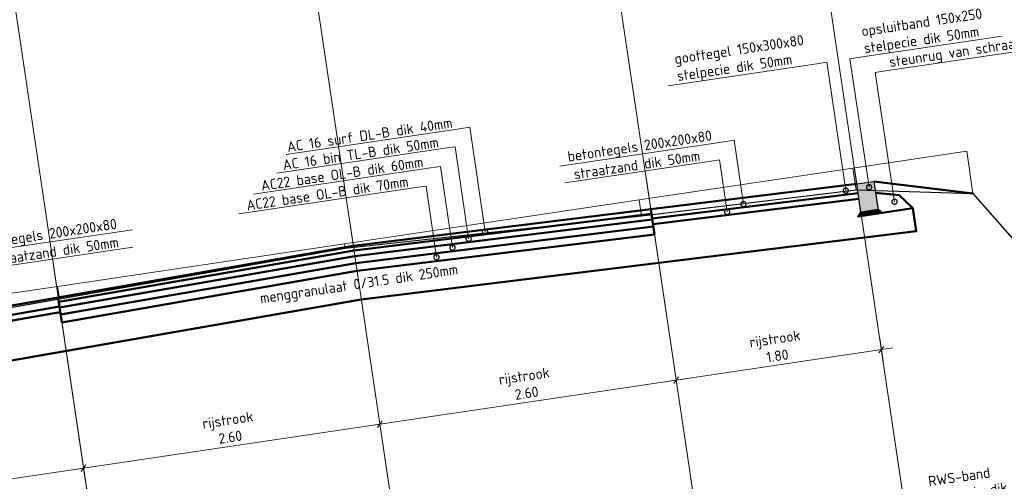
# Model space of a CAD drawing. Header units: metres. Extents: x 0 to 269924, y 0 to 933292.
# Tile 10 of 247: x 133878.82 to 133887.37, y 465764.42 to 465768.43. Entities that reach past the tile are written whole.
import ezdxf
from ezdxf import colors
from ezdxf.entities.mleader import LeaderData, LeaderLine
from ezdxf.math import Vec2, Vec3

# ---------------------------------------------------------------- set-up
doc = ezdxf.new("R2010")
doc.units = ezdxf.units.M
for name, color, linetype, lineweight in [('B-WE-VH-VERHARDING-GD', 253, 'Continuous', 25), ('N-WE-GR-GROENSTROOK-GD', 90, 'Continuous', 50), ('N-WE-VH-KANTOPSLUITING_OPSLUITBAND-SD', 150, 'Continuous', 25), ('N-WE-VH-M', 7, 'Continuous', 18), ('N-WE-VH-VERHARDING-GD', 7, 'Continuous', 50), ('N-WE-VH-VERHARDING-T18', 10, 'Continuous', 18)]:
    doc.layers.add(name, color=color, linetype=linetype, lineweight=lineweight)
doc.layers.add('X-XX-AL-HULPLIJN-G', color=30, linetype='Continuous', lineweight=18, plot=False)
doc.styles.add('NLCS-ISO-M200-T18', font='NLCS-ISO.ttf', dxfattribs={"height": 0.36})
doc.styles.add('NLCS-ISO-M50-T18', font='NLCS-ISO.ttf', dxfattribs={"height": 0.09})
doc.dimstyles.new('NLCS-M50-T18-SCHRAP_L2_H2', dxfattribs={"dimscale": 0.05, "dimtxt": 2.5, "dimasz": 1.008, "dimexe": 2, "dimexo": 2, "dimgap": 0.7, "dimtad": 1, "dimzin": 0, "dimdsep": 46, "dimtxsty": 'NLCS-ISO-M50-T18', "dimblk": 'OBLIQUE', "dimcen": 0, "dimdle": 2, "dimclrd": 256, "dimclre": 256, "dimclrt": 10, "dimazin": 0, "dimtfac": 1, "dimtdec": 3, "dimtofl": 0, "dimtmove": 0, "dimatfit": 3, "dimldrblk": 'OBLIQUE', "dimfxl": 2, "dimfxlon": 1, "dimtfillclr": 256, "dimtolj": 1, "dimtzin": 0, "dimlwd": -1, "dimlwe": -1, "dimarcsym": 0})

# ---------------------------------------------------------------- blocks, each defined once
blk = doc.blocks.new('_DotSmall')
at = {"color": 0, "linetype": 'ByBlock', "const_width": 0.5}
blk.add_lwpolyline([(-0.0625, 0, 1), (0.0625, 0, 1)], format="xyb", close=True, dxfattribs=at)
blk = doc.blocks.new('_Oblique')
at = {"color": 0, "linetype": 'ByBlock', "lineweight": -2}
blk.add_line((-0.5, -0.5), (0.5, 0.5), dxfattribs=at)
blk = doc.blocks.new('*D601')
at = {"layer": 'Defpoints', "color": 0, "transparency": 16777216}
for p in [(133881.7189, 465766.4665), (133879.1567, 465766.02), (133879.3771, 465764.5367)]:
    blk.add_point(p, dxfattribs=at)
at = {"layer": 'N-WE-VH-M', "transparency": 16777216}
for p, q in [((133881.9342, 465765.0178), (133881.9636, 465764.8199)), ((133882.0478, 465764.9335), (133879.2782, 465764.522)), ((133879.3624, 465764.6356), (133879.3918, 465764.4377))]:
    blk.add_line(p, q, dxfattribs=at)
at = {"layer": 'N-WE-VH-M', "transparency": 16777216, "xscale": 0.0504, "yscale": 0.0504, "zscale": 0.0504}
for p, rotation in [((133881.9489, 465764.9188), 8.452767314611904), ((133879.3771, 465764.5367), 188.4527673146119)]:
    blk.add_blockref('_Oblique', p, dxfattribs=dict(at, rotation=rotation))
at = {"layer": 'N-WE-VH-M', "color": 10, "transparency": 16777216, "insert": (133880.6402, 465764.8811), "char_height": 0.09, "attachment_point": 5, "rotation": 8.45277, "style": 'NLCS-ISO-M50-T18'}
blk.add_mtext('\\A1;rijstrook\\P2.60', dxfattribs=at)
blk = doc.blocks.new('*U365')
blk.add_hatch(color=8).paths.add_polyline_path([(0.15, -0.25), (0, -0.25), (0, 0), (0.15, 0)])
at = {"layer": 'N-WE-VH-VERHARDING-GD', "linetype": 'Continuous'}
h = blk.add_hatch(dxfattribs=at)
h.set_pattern_fill('ANSI31', color=256, scale=0.005, angle=45, style=0)
h.set_pattern_definition([(90, (89116.596445, 436374.820416), (-0.015875, 3e-18), [])])
h.paths.add_polyline_path([(0.15, -0.25), (0, -0.25), (-0.03, -0.28), (0.18, -0.28)])
at = {"flags": 128}
blk.add_lwpolyline([(0.15, -0.25), (0, -0.25), (0, 0), (0.15, 0)], close=True, dxfattribs=at)
at = {"layer": 'N-WE-VH-VERHARDING-GD', "linetype": 'Continuous'}
for p, q in [((0.35, -0.15), (0.15, -0.1)), ((0.45, -0.28), (0.35, -0.15)), ((0.18, -0.28), (0.45, -0.28))]:
    blk.add_line(p, q, dxfattribs=at)
at = {"layer": 'N-WE-VH-VERHARDING-GD', "linetype": 'Continuous', "flags": 128}
blk.add_lwpolyline([(0.15, -0.25), (0, -0.25), (-0.03, -0.28), (0.18, -0.28)], close=True, dxfattribs=at)
blk = doc.blocks.new('*D598')
at = {"layer": 'Defpoints', "color": 0, "transparency": 16777216}
for p in [(133884.3002, 465766.7844), (133881.7189, 465766.4665), (133881.9489, 465764.9188)]:
    blk.add_point(p, dxfattribs=at)
at = {"layer": 'N-WE-VH-M', "transparency": 16777216}
for p, q in [((133884.506, 465765.3999), (133884.5354, 465765.2021)), ((133884.6196, 465765.3157), (133881.85, 465764.9041)), ((133881.9342, 465765.0178), (133881.9636, 465764.8199))]:
    blk.add_line(p, q, dxfattribs=at)
at = {"layer": 'N-WE-VH-M', "transparency": 16777216, "xscale": 0.0504, "yscale": 0.0504, "zscale": 0.0504}
for p, rotation in [((133884.5207, 465765.301), 8.452767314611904), ((133881.9489, 465764.9188), 188.4527673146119)]:
    blk.add_blockref('_Oblique', p, dxfattribs=dict(at, rotation=rotation))
at = {"layer": 'N-WE-VH-M', "color": 10, "transparency": 16777216, "insert": (133883.212, 465765.2632), "char_height": 0.09, "attachment_point": 5, "rotation": 8.45277, "style": 'NLCS-ISO-M50-T18'}
blk.add_mtext('\\A1;rijstrook\\P2.60', dxfattribs=at)
blk = doc.blocks.new('*D599')
at = {"layer": 'Defpoints', "color": 0, "transparency": 16777216}
for p in [(133886.0873, 465767.0045), (133884.3002, 465766.7844), (133884.5207, 465765.301)]:
    blk.add_point(p, dxfattribs=at)
at = {"layer": 'N-WE-VH-M', "transparency": 16777216}
for p, q in [((133886.2864, 465765.6645), (133886.3158, 465765.4667)), ((133886.4, 465765.5803), (133884.4217, 465765.2863)), ((133884.506, 465765.3999), (133884.5354, 465765.2021))]:
    blk.add_line(p, q, dxfattribs=at)
at = {"layer": 'N-WE-VH-M', "transparency": 16777216, "xscale": 0.0504, "yscale": 0.0504, "zscale": 0.0504}
for p, rotation in [((133886.3011, 465765.5656), 8.452767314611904), ((133884.5207, 465765.301), 188.4527673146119)]:
    blk.add_blockref('_Oblique', p, dxfattribs=dict(at, rotation=rotation))
at = {"layer": 'N-WE-VH-M', "color": 10, "transparency": 16777216, "insert": (133885.3881, 465765.5866), "char_height": 0.09, "attachment_point": 5, "rotation": 8.45277, "style": 'NLCS-ISO-M50-T18'}
blk.add_mtext('\\A1;rijstrook\\P1.80', dxfattribs=at)
blk = doc.blocks.new('*D600')
at = {"layer": 'Defpoints', "color": 0, "transparency": 16777216}
for p in [(133879.1567, 465766.02), (133877.3829, 465765.7109), (133877.5967, 465764.2721)]:
    blk.add_point(p, dxfattribs=at)
at = {"layer": 'N-WE-VH-M', "transparency": 16777216}
for p, q in [((133879.3624, 465764.6356), (133879.3918, 465764.4377)), ((133879.4761, 465764.5514), (133877.4978, 465764.2574)), ((133877.582, 465764.371), (133877.6114, 465764.1732))]:
    blk.add_line(p, q, dxfattribs=at)
at = {"layer": 'N-WE-VH-M', "transparency": 16777216, "xscale": 0.0504, "yscale": 0.0504, "zscale": 0.0504}
for p, rotation in [((133879.3771, 465764.5367), 8.452767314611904), ((133877.5967, 465764.2721), 188.4527673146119)]:
    blk.add_blockref('_Oblique', p, dxfattribs=dict(at, rotation=rotation))
at = {"layer": 'N-WE-VH-M', "color": 10, "transparency": 16777216, "insert": (133878.4641, 465764.5577), "char_height": 0.09, "attachment_point": 5, "rotation": 8.45277, "style": 'NLCS-ISO-M50-T18'}
blk.add_mtext('\\A1;rijstrook\\P1.80', dxfattribs=at)

msp = doc.modelspace()

# ---------------------------------------------------------------- linework, layer by layer
at = {"layer": 'B-WE-VH-VERHARDING-GD'}
for points in [[(133874.8744, 465765.2977), (133877.4052, 465765.694), (133879.1678, 465766.0065), (133881.6485, 465766.446), (133884.2185, 465766.7268), (133886.0818, 465766.9531), (133887.0956, 465766.9218)], [(133887.0956, 465766.9218), (133887.5877, 465766.362)]]:
    msp.add_lwpolyline(points, dxfattribs=at)
at = {"layer": 'N-WE-GR-GROENSTROOK-GD'}
msp.add_lwpolyline([(133886.2356, 465767.0265), (133887.0956, 465766.9218)], dxfattribs=at)
at = {"layer": 'N-WE-VH-VERHARDING-GD'}
for points in [[(133884.3002, 465766.7844), (133886.0873, 465767.0045)], [(133884.312, 465766.7053), (133886.099, 465766.9253)], [(133884.3193, 465766.6558), (133886.1064, 465766.8759)], [(133886.5735, 465766.7937), (133886.6031, 465766.5945), (133881.788, 465766.0015), (133877.0085, 465765.1686), (133876.9789, 465765.3678)], [(133884.3002, 465766.7844), (133881.7189, 465766.4665), (133879.1567, 465766.02)], [(133884.3002, 465766.7844), (133884.3326, 465766.5667)], [(133884.3061, 465766.7448), (133881.7248, 465766.4269), (133879.1626, 465765.9805)], [(133884.3134, 465766.6954), (133881.7321, 465766.3775), (133879.1699, 465765.931)], [(133884.3223, 465766.636), (133881.741, 465766.3181), (133879.1787, 465765.8716)], [(133884.3326, 465766.5667), (133881.7512, 465766.2488), (133879.189, 465765.8024)], [(133879.1567, 465766.02), (133877.3829, 465765.7109)], [(133879.1567, 465766.02), (133879.189, 465765.8024)], [(133879.1685, 465765.9409), (133877.3946, 465765.6318)], [(133879.1758, 465765.8914), (133877.402, 465765.5823)]]:
    msp.add_lwpolyline(points, dxfattribs=at)
at = {"layer": 'X-XX-AL-HULPLIJN-G'}
for points in [[(133885.4943, 465770.9948), (133886.656, 465763.1774)], [(133883.7138, 465770.7302), (133884.8756, 465762.9128)], [(133881.1421, 465770.348), (133882.3038, 465762.5307)], [(133878.5703, 465769.9658), (133879.732, 465762.1485)], [(133874.8479, 465765.4758), (133877.3817, 465765.8523), (133879.1516, 465766.1153), (133881.6426, 465766.4855), (133884.198, 465766.8653), (133886.0538, 465767.1411), (133887.0412, 465767.2878)], [(133886.0398, 465767.3238), (133887.2015, 465759.5064)], [(133887.0412, 465767.2878), (133887.0956, 465766.9218)], [(133886.0538, 465767.1411), (133886.0818, 465766.9531)], [(133886.0667, 465767.143), (133886.0873, 465767.0045)], [(133884.2594, 465767.0592), (133885.4211, 465759.2418)], [(133884.198, 465766.8653), (133884.2185, 465766.7268)], [(133881.6876, 465766.677), (133882.8493, 465758.8596)], [(133881.6426, 465766.4855), (133881.6485, 465766.446)], [(133879.1159, 465766.2948), (133880.2776, 465758.4774)], [(133879.1516, 465766.1153), (133879.1678, 465766.0065)]]:
    msp.add_lwpolyline(points, dxfattribs=at)

# ---------------------------------------------------------------- block references
at = {"layer": 'N-WE-VH-KANTOPSLUITING_OPSLUITBAND-SD', "rotation": 8.452767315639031}
msp.add_blockref('*U365', (133886.0873, 465767.0045), dxfattribs=at)

# ---------------------------------------------------------------- texts
at = {"layer": 'N-WE-VH-VERHARDING-T18', "insert": (133881.7696, 465766.1252), "char_height": 0.09, "attachment_point": 5, "rotation": 8.45277, "style": 'NLCS-ISO-M50-T18'}
msp.add_mtext_dynamic_manual_height_columns('menggranulaat 0/31.5 dik 250mm', width=2.079466, gutter_width=0.45, heights=[0], dxfattribs=at)

# ---------------------------------------------------------------- dimensions: what is measured, and where the dimension line sits
at = {"layer": 'N-WE-VH-M'}
for base, p1, p2, picture, middle in [((133884.5207, 465765.301), (133886.0873, 465767.0045), (133884.3002, 465766.7844), '*D599', (133885.3881, 465765.5866)), ((133881.9489, 465764.9188), (133884.3002, 465766.7844), (133881.7189, 465766.4665), '*D598', (133883.212, 465765.2632)), ((133879.3771, 465764.5367), (133881.7189, 465766.4665), (133879.1567, 465766.02), '*D601', (133880.6402, 465764.8811)), ((133877.5967, 465764.2721), (133879.1567, 465766.02), (133877.3829, 465765.7109), '*D600', (133878.4641, 465764.5577))]:
    dim = msp.add_linear_dim(base=base, p1=p1, p2=p2, angle=188.45277, text='rijstrook\\P<>', dimstyle='NLCS-M50-T18-SCHRAP_L2_H2', dxfattribs=at)
    dim.commit()
    dim.dimension.update_dxf_attribs({"geometry": picture, "text_midpoint": middle})

# ---------------------------------------------------------------- leaders
at = {"layer": 'N-WE-VH-VERHARDING-T18'}
ml = msp.add_multileader_mtext('Standard', dxfattribs=at)
ml.set_content('', color=256, style='NLCS-ISO-M200-T18')
ml.set_leader_properties(color=256, linetype='ByLayer', lineweight=-1)
ml.build(insert=Vec2(0, 0))
ml.multileader.update_dxf_attribs({"has_dogleg": 0, "text_left_attachment_type": 5, "text_right_attachment_type": 5, "dogleg_length": 0.36, "arrow_head_size": 0.36})
ctx = ml.context
ctx.base_point, ctx.char_height, ctx.arrow_head_size, ctx.landing_gap_size, ctx.plane_origin = Vec3(135697.3918, 466805.7659), 0.36, 0.36, 0.18, Vec3(135695.6966, 466805.1889)
ctx.left_attachment, ctx.right_attachment = 5, 5
notes = []
notes.append((ctx, [(0, (0, 0, 0), (0, 0), (1, 0), 1, [])]))
ctx.mtext.insert, ctx.mtext.rotation, ctx.mtext.flow_direction = Vec3(135697.5718, 466806.1259), -0.147529, 5
ml = msp.add_multileader_mtext('Standard', dxfattribs=at)
ml.set_content('opsluitband 150x250\\Pstelpecie dik 50mm', color=256, style='NLCS-ISO-M50-T18')
ml.set_leader_properties(color=256, linetype='ByLayer', lineweight=-1)
ml.set_arrow_properties(name='DOTSMALL')
ml.build(insert=Vec2(0, 0))
ml.multileader.update_dxf_attribs({"text_left_attachment_type": 5, "text_right_attachment_type": 5, "dogleg_length": 0.09, "arrow_head_size": 0.09})
ctx = ml.context
ctx.base_point, ctx.char_height, ctx.arrow_head_size, ctx.landing_gap_size, ctx.plane_origin, ctx.plane_x_axis, ctx.plane_y_axis = Vec3(133886.1156, 465768.1044), 0.09, 0.09, 0.045, Vec3(133884.2096, 465766.7297), Vec3(0.989137, 0.146994), Vec3(-0.146994, 0.989137)
ctx.left_attachment, ctx.right_attachment = 5, 5
notes.append((ctx, [(0, (1, 1, 0), (133886.0266, 465768.0911), (0.989137, 0.146994), 0.09, [(0, [(133886.1945, 465766.9766)], 0, [])])]))
ctx.mtext.insert, ctx.mtext.text_direction, ctx.mtext.flow_direction = Vec3(133886.1209, 465768.3751), Vec3(0.989137, 0.146994), 5
ml = msp.add_multileader_mtext('Standard', dxfattribs=at)
ml.set_content('goottegel 150x300x80\\Pstelpecie dik 50mm', color=256, style='NLCS-ISO-M50-T18')
ml.set_leader_properties(color=256, linetype='ByLayer', lineweight=-1)
ml.set_arrow_properties(name='DOTSMALL')
ml.build(insert=Vec2(0, 0))
ml.multileader.update_dxf_attribs({"text_left_attachment_type": 5, "text_right_attachment_type": 5, "dogleg_length": 0.09, "arrow_head_size": 0.09})
ctx = ml.context
ctx.base_point, ctx.char_height, ctx.arrow_head_size, ctx.landing_gap_size, ctx.plane_origin, ctx.plane_x_axis, ctx.plane_y_axis = Vec3(133884.4934, 465767.8633), 0.09, 0.09, 0.045, Vec3(133884.205, 465766.729), Vec3(0.989137, 0.146994), Vec3(-0.146994, 0.989137)
ctx.left_attachment, ctx.right_attachment = 5, 5
notes.append((ctx, [(0, (1, 1, 0), (133885.8287, 465768.0617), (-0.989137, -0.146994), 0.09, [(0, [(133885.9921, 465766.9466)], 0, [])])]))
ctx.mtext.insert, ctx.mtext.text_direction, ctx.mtext.flow_direction = Vec3(133884.4987, 465768.134), Vec3(0.989137, 0.146994), 5
ml = msp.add_multileader_mtext('Standard', dxfattribs=at)
ml.set_content('steunrug van schraalbeton', color=256, style='NLCS-ISO-M50-T18')
ml.set_leader_properties(color=256, linetype='ByLayer', lineweight=-1)
ml.set_arrow_properties(name='DOTSMALL')
ml.build(insert=Vec2(0, 0))
ml.multileader.update_dxf_attribs({"text_left_attachment_type": 5, "text_right_attachment_type": 5, "dogleg_length": 0.09, "arrow_head_size": 0.09})
ctx = ml.context
ctx.base_point, ctx.char_height, ctx.arrow_head_size, ctx.landing_gap_size, ctx.plane_origin, ctx.plane_x_axis, ctx.plane_y_axis = Vec3(133886.3355, 465767.9854), 0.09, 0.09, 0.045, Vec3(133884.9308, 465766.6724), Vec3(0.989137, 0.146994), Vec3(-0.146994, 0.989137)
ctx.left_attachment, ctx.right_attachment = 5, 5
notes.append((ctx, [(0, (1, 1, 0), (133886.2464, 465767.9722), (0.989137, 0.146994), 0.09, [(0, [(133886.4155, 465766.8499)], 0, [])])]))
ctx.mtext.insert, ctx.mtext.text_direction, ctx.mtext.flow_direction = Vec3(133886.3628, 465768.1077), Vec3(0.989137, 0.146994), 5
ml = msp.add_multileader_mtext('Standard', dxfattribs=at)
ml.set_content('AC 16 surf DL-B dik 40mm', color=256, style='NLCS-ISO-M50-T18')
ml.set_leader_properties(color=256, linetype='ByLayer', lineweight=-1)
ml.set_arrow_properties(name='DOTSMALL')
ml.build(insert=Vec2(0, 0))
ml.multileader.update_dxf_attribs({"text_left_attachment_type": 5, "text_right_attachment_type": 5, "dogleg_length": 0.09, "arrow_head_size": 0.09})
ctx = ml.context
ctx.base_point, ctx.char_height, ctx.arrow_head_size, ctx.landing_gap_size, ctx.plane_origin, ctx.plane_x_axis, ctx.plane_y_axis = Vec3(133881.1086, 465767.2566), 0.09, 0.09, 0.045, Vec3(133882.9911, 465766.3969), Vec3(0.989137, 0.146994), Vec3(-0.146994, 0.989137)
ctx.left_attachment, ctx.right_attachment = 5, 5
notes.append((ctx, [(0, (1, 1, 0), (133882.7288, 465767.4974), (-0.989137, -0.146994), 0.09, [(0, [(133882.8617, 465766.5896)], 0, [])])]))
ctx.mtext.insert, ctx.mtext.text_direction, ctx.mtext.flow_direction = Vec3(133881.1372, 465767.3701), Vec3(0.989137, 0.146994), 5
ml = msp.add_multileader_mtext('Standard', dxfattribs=at)
ml.set_content('betontegels 200x200x80', color=256, style='NLCS-ISO-M50-T18')
ml.set_leader_properties(color=256, linetype='ByLayer', lineweight=-1)
ml.set_arrow_properties(name='DOTSMALL')
ml.build(insert=Vec2(0, 0))
ml.multileader.update_dxf_attribs({"text_left_attachment_type": 5, "text_right_attachment_type": 5, "dogleg_length": 0.09, "arrow_head_size": 0.09})
ctx = ml.context
ctx.base_point, ctx.char_height, ctx.arrow_head_size, ctx.landing_gap_size, ctx.plane_origin, ctx.plane_x_axis, ctx.plane_y_axis = Vec3(133883.5445, 465767.1637), 0.09, 0.09, 0.045, Vec3(133885.014, 465766.2494), Vec3(0.989137, 0.146994), Vec3(-0.146994, 0.989137)
ctx.left_attachment, ctx.right_attachment = 5, 5
notes.append((ctx, [(0, (1, 1, 0), (133885.0223, 465767.3833), (-0.989137, -0.146994), 0.09, [(0, [(133885.1045, 465766.83)], 0, [])])]))
ctx.mtext.insert, ctx.mtext.text_direction, ctx.mtext.flow_direction = Vec3(133883.5718, 465767.2861), Vec3(0.989137, 0.146994), 5
ml = msp.add_multileader_mtext('Standard', dxfattribs=at)
ml.set_content('AC 16 bin TL-B dik 50mm', color=256, style='NLCS-ISO-M50-T18')
ml.set_leader_properties(color=256, linetype='ByLayer', lineweight=-1)
ml.set_arrow_properties(name='DOTSMALL')
ml.build(insert=Vec2(0, 0))
ml.multileader.update_dxf_attribs({"text_left_attachment_type": 5, "text_right_attachment_type": 5, "dogleg_length": 0.09, "arrow_head_size": 0.09})
ctx = ml.context
ctx.base_point, ctx.char_height, ctx.arrow_head_size, ctx.landing_gap_size, ctx.plane_origin, ctx.plane_x_axis, ctx.plane_y_axis = Vec3(133881.0713, 465767.0995), 0.09, 0.09, 0.045, Vec3(133882.8648, 465766.2265), Vec3(0.989137, 0.146994), Vec3(-0.146994, 0.989137)
ctx.left_attachment, ctx.right_attachment = 5, 5
notes.append((ctx, [(0, (1, 1, 0), (133882.6025, 465767.327), (-0.989137, -0.146994), 0.09, [(0, [(133882.7193, 465766.5293)], 0, [])])]))
ctx.mtext.insert, ctx.mtext.text_direction, ctx.mtext.flow_direction = Vec3(133881.0999, 465767.2129), Vec3(0.989137, 0.146994), 5
ml = msp.add_multileader_mtext('Standard', dxfattribs=at)
ml.set_content('straatzand dik 50mm', color=256, style='NLCS-ISO-M50-T18')
ml.set_leader_properties(color=256, linetype='ByLayer', lineweight=-1)
ml.set_arrow_properties(name='DOTSMALL')
ml.build(insert=Vec2(0, 0))
ml.multileader.update_dxf_attribs({"text_left_attachment_type": 5, "text_right_attachment_type": 5, "dogleg_length": 0.09, "arrow_head_size": 0.09})
ctx = ml.context
ctx.base_point, ctx.char_height, ctx.arrow_head_size, ctx.landing_gap_size, ctx.plane_origin, ctx.plane_x_axis, ctx.plane_y_axis = Vec3(133883.5962, 465767.0197), 0.09, 0.09, 0.045, Vec3(133884.8877, 465766.079), Vec3(0.989137, 0.146994), Vec3(-0.146994, 0.989137)
ctx.left_attachment, ctx.right_attachment = 5, 5
notes.append((ctx, [(0, (1, 1, 0), (133884.896, 465767.2129), (-0.989137, -0.146994), 0.09, [(0, [(133884.963, 465766.7618)], 0, [])])]))
ctx.mtext.insert, ctx.mtext.text_direction, ctx.mtext.flow_direction = Vec3(133883.6249, 465767.1332), Vec3(0.989137, 0.146994), 5
ml = msp.add_multileader_mtext('Standard', dxfattribs=at)
ml.set_content('AC22 base OL-B dik 60mm', color=256, style='NLCS-ISO-M50-T18')
ml.set_leader_properties(color=256, linetype='ByLayer', lineweight=-1)
ml.set_arrow_properties(name='DOTSMALL')
ml.build(insert=Vec2(0, 0))
ml.multileader.update_dxf_attribs({"text_left_attachment_type": 5, "text_right_attachment_type": 5, "dogleg_length": 0.09, "arrow_head_size": 0.09})
ctx = ml.context
ctx.base_point, ctx.char_height, ctx.arrow_head_size, ctx.landing_gap_size, ctx.plane_origin, ctx.plane_x_axis, ctx.plane_y_axis = Vec3(133880.8826, 465766.9198), 0.09, 0.09, 0.045, Vec3(133882.7385, 465766.0561), Vec3(0.989137, 0.146994), Vec3(-0.146994, 0.989137)
ctx.left_attachment, ctx.right_attachment = 5, 5
notes.append((ctx, [(0, (1, 1, 0), (133882.4761, 465767.1566), (-0.989137, -0.146994), 0.09, [(0, [(133882.5793, 465766.4516)], 0, [])])]))
ctx.mtext.insert, ctx.mtext.text_direction, ctx.mtext.flow_direction = Vec3(133880.9113, 465767.0332), Vec3(0.989137, 0.146994), 5
ml = msp.add_multileader_mtext('Standard', dxfattribs=at)
ml.set_content('AC22 base OL-B dik 70mm', color=256, style='NLCS-ISO-M50-T18')
ml.set_leader_properties(color=256, linetype='ByLayer', lineweight=-1)
ml.set_arrow_properties(name='DOTSMALL')
ml.build(insert=Vec2(0, 0))
ml.multileader.update_dxf_attribs({"text_left_attachment_type": 5, "text_right_attachment_type": 5, "dogleg_length": 0.09, "arrow_head_size": 0.09})
ctx = ml.context
ctx.base_point, ctx.char_height, ctx.arrow_head_size, ctx.landing_gap_size, ctx.plane_origin, ctx.plane_x_axis, ctx.plane_y_axis = Vec3(133880.7563, 465766.7494), 0.09, 0.09, 0.045, Vec3(133882.6121, 465765.8857), Vec3(0.989137, 0.146994), Vec3(-0.146994, 0.989137)
ctx.left_attachment, ctx.right_attachment = 5, 5
notes.append((ctx, [(0, (1, 1, 0), (133882.3498, 465766.9862), (-0.989137, -0.146994), 0.09, [(0, [(133882.44, 465766.3689)], 0, [])])]))
ctx.mtext.insert, ctx.mtext.text_direction, ctx.mtext.flow_direction = Vec3(133880.785, 465766.8628), Vec3(0.989137, 0.146994), 5
ml = msp.add_multileader_mtext('Standard', dxfattribs=at)
ml.set_content('betontegels 200x200x80', color=256, style='NLCS-ISO-M50-T18')
ml.set_leader_properties(color=256, linetype='ByLayer', lineweight=-1)
ml.set_arrow_properties(name='DOTSMALL')
ml.build(insert=Vec2(0, 0))
ml.multileader.update_dxf_attribs({"text_left_attachment_type": 5, "text_right_attachment_type": 5, "dogleg_length": 0.09, "arrow_head_size": 0.09})
ctx = ml.context
ctx.base_point, ctx.char_height, ctx.arrow_head_size, ctx.landing_gap_size, ctx.plane_origin, ctx.plane_x_axis, ctx.plane_y_axis = Vec3(133878.3807, 465766.3963), 0.09, 0.09, 0.045, Vec3(133878.6294, 465765.3006), Vec3(0.989137, 0.146994), Vec3(-0.146994, 0.989137)
ctx.left_attachment, ctx.right_attachment = 5, 5
notes.append((ctx, [(0, (1, 1, 0), (133878.2916, 465766.3831), (0.989137, 0.146994), 0.09, [(0, [(133878.3739, 465765.8298)], 0, [])])]))
ctx.mtext.insert, ctx.mtext.text_direction, ctx.mtext.flow_direction = Vec3(133878.408, 465766.5187), Vec3(0.989137, 0.146994), 5
ml = msp.add_multileader_mtext('Standard', dxfattribs=at)
ml.set_content('straatzand dik 50mm', color=256, style='NLCS-ISO-M50-T18')
ml.set_leader_properties(color=256, linetype='ByLayer', lineweight=-1)
ml.set_arrow_properties(name='DOTSMALL')
ml.build(insert=Vec2(0, 0))
ml.multileader.update_dxf_attribs({"text_left_attachment_type": 5, "text_right_attachment_type": 5, "dogleg_length": 0.09, "arrow_head_size": 0.09})
ctx = ml.context
ctx.base_point, ctx.char_height, ctx.arrow_head_size, ctx.landing_gap_size, ctx.plane_origin, ctx.plane_x_axis, ctx.plane_y_axis = Vec3(133878.5511, 465766.27), 0.09, 0.09, 0.045, Vec3(133878.7998, 465765.1743), Vec3(0.989137, 0.146994), Vec3(-0.146994, 0.989137)
ctx.left_attachment, ctx.right_attachment = 5, 5
notes.append((ctx, [(0, (1, 1, 0), (133878.4621, 465766.2568), (0.989137, 0.146994), 0.09, [(0, [(133878.5291, 465765.8057)], 0, [])])]))
ctx.mtext.insert, ctx.mtext.text_direction, ctx.mtext.flow_direction = Vec3(133878.5797, 465766.3834), Vec3(0.989137, 0.146994), 5
ml = msp.add_multileader_mtext('Standard', dxfattribs=at)
ml.set_content('RWS-band\\Pstelpecie dik 50mm', color=256, style='NLCS-ISO-M50-T18')
ml.set_leader_properties(color=256, linetype='ByLayer', lineweight=-1)
ml.set_arrow_properties(name='DOTSMALL')
ml.build(insert=Vec2(0, 0))
ml.multileader.update_dxf_attribs({"text_left_attachment_type": 5, "text_right_attachment_type": 5, "dogleg_length": 0.09, "arrow_head_size": 0.09})
ctx = ml.context
ctx.base_point, ctx.char_height, ctx.arrow_head_size, ctx.landing_gap_size, ctx.plane_origin, ctx.plane_x_axis, ctx.plane_y_axis = Vec3(133886.6964, 465764.1957), 0.09, 0.09, 0.045, Vec3(133884.7904, 465762.821), Vec3(0.989137, 0.146994), Vec3(-0.146994, 0.989137)
ctx.left_attachment, ctx.right_attachment = 5, 5
notes.append((ctx, [(0, (1, 1, 0), (133886.6074, 465764.1825), (0.989137, 0.146994), 0.09, [(0, [(133886.7754, 465763.0679)], 0, [])])]))
ctx.mtext.insert, ctx.mtext.text_direction, ctx.mtext.flow_direction = Vec3(133886.7017, 465764.4664), Vec3(0.989137, 0.146994), 5
for ctx, leaders in notes:
    for number, flags, end, landing, length, lines in leaders:
        leader = LeaderData()
        leader.index, (leader.has_last_leader_line, leader.has_dogleg_vector, leader.attachment_direction) = number, flags
        leader.last_leader_point, leader.dogleg_vector, leader.dogleg_length = Vec3(end), Vec3(landing), length
        for number, points, colour, breaks in lines:
            line = LeaderLine()
            line.index, line.vertices, line.color, line.breaks = number, Vec3.list(points), colors.encode_raw_color(colour), breaks
            leader.lines.append(line)
        ctx.leaders.append(leader)

doc.saveas('drawing.dxf')
